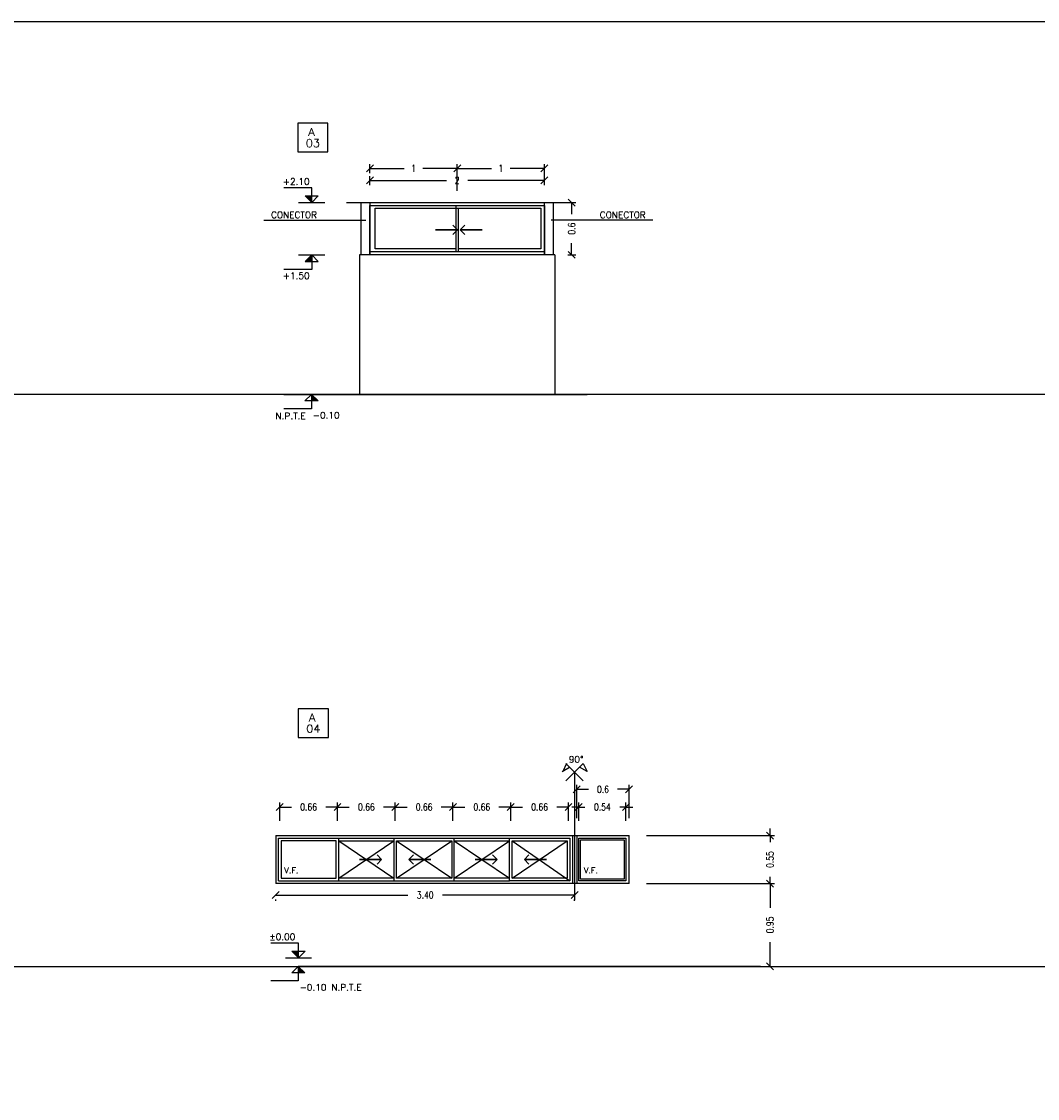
# Model space of a CAD drawing. Header units: millimetres. Extents: x -16.9 to 28.8, y -107.7 to -14.2.
# Tile 16 of 16: x 5.5 to 17.2, y -26.5 to -14.2. Entities that reach past the tile are written whole.
import ezdxf
from ezdxf.enums import TextEntityAlignment as Align

# ---------------------------------------------------------------- set-up
doc = ezdxf.new("R2010")
doc.units = ezdxf.units.MM
doc.header["$LTSCALE"] = 0.2
for name, color, linetype in [('A ALUMINIO', 5, 'Continuous'), ('A MURO', 1, 'Continuous'), ('A Muro visto', 2, 'Continuous'), ('A PROYECCION', 8, 'Continuous'), ('Acot-p', 2, 'Continuous'), ('NIVELES', 2, 'Continuous'), ('TEXTOS', 2, 'Continuous'), ('TXT COTA', 3, 'Continuous'), ('TXT PLANILLAS', 3, 'Continuous'), ('TXT TERMINACIONES', 3, 'Continuous')]:
    doc.layers.add(name, color=color, linetype=linetype)
doc.layers.add('XL', color=7, linetype='Continuous', plot=False)
doc.styles.add('ESC20', font='romans.shx', dxfattribs={"height": 0.03})
doc.styles.add('ROMANS', font='romans.shx')
doc.styles.add('SaAS simplex', font='simplex.shx', dxfattribs={"width": 0.8})
doc.styles.get("Standard").update_dxf_attribs({"font": 'ARIALN.TTF'})
doc.styles.add('STYLE2', font='romans.shx')
doc.dimstyles.new('COTAS 75', dxfattribs={"dimscale": 0.01, "dimtxt": 8, "dimasz": 8, "dimexe": 5, "dimexo": 20, "dimgap": 10, "dimtad": 0, "dimzin": 9, "dimdsep": 46, "dimtxsty": 'SaAS simplex', "dimblk": 'OBLIQUE', "dimcen": 0, "dimclrd": 8, "dimclre": 8, "dimclrt": 256, "dimadec": 1, "dimazin": 0, "dimtfac": 1, "dimtmove": 2, "dimatfit": 3, "dimldrblk": 'OBLIQUE', "dimfxl": 10, "dimlwd": -1, "dimlwe": -1, "dimarcsym": 0})

# ---------------------------------------------------------------- blocks, each defined once
blk = doc.blocks.new('_Oblique')
at = {"layer": 'TXT COTA', "color": 0, "lineweight": -2}
blk.add_line((-0.5, -0.5), (0.5, 0.5), dxfattribs=at)
blk = doc.blocks.new('*D177')
at = {"layer": 'Defpoints', "color": 0, "ltscale": 0.3, "transparency": 16777216}
for p in [(11.502, -15.996), (9.502, -16.25), (11.502, -16.25)]:
    blk.add_point(p, dxfattribs=at)
at = {"layer": 'TXT TERMINACIONES', "color": 8, "ltscale": 0.3, "transparency": 16777216}
for p, q in [((9.502, -16.05), (9.502, -15.946)), ((9.502, -15.996), (10.381, -15.996)), ((11.502, -15.996), (10.623, -15.996)), ((11.502, -16.05), (11.502, -15.946))]:
    blk.add_line(p, q, dxfattribs=at)
at = {"layer": 'TXT TERMINACIONES', "color": 8, "ltscale": 0.3, "transparency": 16777216, "xscale": 0.08, "yscale": 0.08, "zscale": 0.08, "rotation": 180}
blk.add_blockref('_Oblique', (9.502, -15.996), dxfattribs=at)
at = {"layer": 'TXT TERMINACIONES', "color": 8, "ltscale": 0.3, "transparency": 16777216, "xscale": 0.08, "yscale": 0.08, "zscale": 0.08}
blk.add_blockref('_Oblique', (11.502, -15.996), dxfattribs=at)
at = {"layer": 'TXT TERMINACIONES', "ltscale": 0.3, "transparency": 16777216, "insert": (10.502, -15.996), "char_height": 0.08, "attachment_point": 5, "style": 'SaAS simplex'}
blk.add_mtext('2', dxfattribs=at)
blk = doc.blocks.new('*D178')
at = {"layer": 'Defpoints', "color": 0, "ltscale": 0.3, "transparency": 16777216}
for p in [(10.502, -15.859), (9.502, -16.114), (10.502, -16.316)]:
    blk.add_point(p, dxfattribs=at)
at = {"layer": 'TXT TERMINACIONES', "color": 8, "ltscale": 0.3, "transparency": 16777216}
for p, q in [((9.502, -15.914), (9.502, -15.809)), ((10.502, -16.116), (10.502, -15.809)), ((9.502, -15.859), (9.895, -15.859)), ((10.502, -15.859), (10.11, -15.859))]:
    blk.add_line(p, q, dxfattribs=at)
at = {"layer": 'TXT TERMINACIONES', "color": 8, "ltscale": 0.3, "transparency": 16777216, "xscale": 0.08, "yscale": 0.08, "zscale": 0.08, "rotation": 180}
blk.add_blockref('_Oblique', (9.502, -15.859), dxfattribs=at)
at = {"layer": 'TXT TERMINACIONES', "color": 8, "ltscale": 0.3, "transparency": 16777216, "xscale": 0.08, "yscale": 0.08, "zscale": 0.08}
blk.add_blockref('_Oblique', (10.502, -15.859), dxfattribs=at)
at = {"layer": 'TXT TERMINACIONES', "ltscale": 0.3, "transparency": 16777216, "insert": (10.002, -15.859), "char_height": 0.08, "attachment_point": 5, "style": 'SaAS simplex'}
blk.add_mtext('1', dxfattribs=at)
blk = doc.blocks.new('*D179')
at = {"layer": 'Defpoints', "color": 0, "ltscale": 0.3, "transparency": 16777216}
for p in [(11.502, -15.859), (10.502, -16.286), (11.502, -16.25)]:
    blk.add_point(p, dxfattribs=at)
at = {"layer": 'TXT TERMINACIONES', "color": 8, "ltscale": 0.3, "transparency": 16777216}
for p, q in [((10.502, -16.086), (10.502, -15.809)), ((11.502, -16.05), (11.502, -15.809)), ((10.502, -15.859), (10.895, -15.859)), ((11.502, -15.859), (11.11, -15.859))]:
    blk.add_line(p, q, dxfattribs=at)
at = {"layer": 'TXT TERMINACIONES', "color": 8, "ltscale": 0.3, "transparency": 16777216, "xscale": 0.08, "yscale": 0.08, "zscale": 0.08, "rotation": 180}
blk.add_blockref('_Oblique', (10.502, -15.859), dxfattribs=at)
at = {"layer": 'TXT TERMINACIONES', "color": 8, "ltscale": 0.3, "transparency": 16777216, "xscale": 0.08, "yscale": 0.08, "zscale": 0.08}
blk.add_blockref('_Oblique', (11.502, -15.859), dxfattribs=at)
at = {"layer": 'TXT TERMINACIONES', "ltscale": 0.3, "transparency": 16777216, "insert": (11.002, -15.859), "char_height": 0.08, "attachment_point": 5, "style": 'SaAS simplex'}
blk.add_mtext('1', dxfattribs=at)
blk = doc.blocks.new('*U10')
at = {"color": 0, "linetype": 'ByBlock'}
blk.add_lwpolyline([(-0.287, -0.195), (0.287, -0.195), (0.287, 0.354), (-0.287, 0.354)], close=True, dxfattribs=at)
at = {"color": 0, "linetype": 'ByBlock', "style": 'ROMANS', "width": 1.1}
blk.add_text('A', height=0.15, dxfattribs=at).set_placement((-0.088, 0.112))
at = {"color": 0, "linetype": 'ByBlock', "style": 'ROMANS', "width": 1.05}
blk.add_attdef('NRO', text='', height=0.15, dxfattribs=at).set_placement((0, -0.027), align=Align.MIDDLE)
blk = doc.blocks.new('*U4')
at = {"linetype": 'Continuous'}
blk.add_hatch(color=256, dxfattribs=at).paths.add_polyline_path([(-0.075, 2.825), (0, 2.9), (0, 2.825)])
for p, q in [((0, 2.9), (-0.075, 2.825)), ((0, 2.9), (0, 2.733)), ((0, 2.9), (0.075, 2.825)), ((-0.075, 2.825), (0.075, 2.825)), ((0, 2.733), (0.317, 2.733))]:
    blk.add_line(p, q, dxfattribs=at)
at = {"linetype": 'Continuous', "style": 'ROMANS'}
blk.add_attdef('NIVEL', (-0.014, 2.622), '', height=0.075, dxfattribs=at)
blk = doc.blocks.new('*U7')
at = {"linetype": 'Continuous'}
blk.add_hatch(color=256, dxfattribs=at).paths.add_polyline_path([(-0.151, 7.751), (0, 7.6), (0, 7.751)])
for p, q in [((0, 7.933), (-0.635, 7.933)), ((0, 7.6), (0, 7.933)), ((0, 7.6), (-0.151, 7.751)), ((-0.151, 7.751), (0.151, 7.751)), ((0, 7.6), (0.151, 7.751))]:
    blk.add_line(p, q, dxfattribs=at)
blk.add_line((-0.3, 7.6), (0.3, 7.6))
at = {"linetype": 'Continuous', "style": 'STYLE2'}
blk.add_attdef('NIVEL', (-0.664, 8.005), '', height=0.15, dxfattribs=at)
blk = doc.blocks.new('*D180')
at = {"layer": 'Defpoints', "color": 0, "ltscale": 0.3, "transparency": 16777216}
for p in [(11.572, -16.25), (11.814, -16.25), (11.572, -16.85)]:
    blk.add_point(p, dxfattribs=at)
at = {"layer": 'TXT TERMINACIONES', "color": 8, "ltscale": 0.3, "transparency": 16777216}
for p, q in [((11.772, -16.25), (11.864, -16.25)), ((11.814, -16.25), (11.814, -16.385)), ((11.814, -16.85), (11.814, -16.716)), ((11.772, -16.85), (11.864, -16.85))]:
    blk.add_line(p, q, dxfattribs=at)
at = {"layer": 'TXT TERMINACIONES', "color": 8, "ltscale": 0.3, "transparency": 16777216, "xscale": 0.08, "yscale": 0.08, "zscale": 0.08}
for p, rotation in [((11.814, -16.25), 90), ((11.814, -16.85), 270)]:
    blk.add_blockref('_Oblique', p, dxfattribs=dict(at, rotation=rotation))
at = {"layer": 'TXT TERMINACIONES', "ltscale": 0.3, "transparency": 16777216, "insert": (11.814, -16.55), "char_height": 0.08, "attachment_point": 5, "rotation": 90, "style": 'SaAS simplex'}
blk.add_mtext('0.6', dxfattribs=at)
blk = doc.blocks.new('*U176')
at = {"linetype": 'Continuous'}
blk.add_hatch(color=256, dxfattribs=at).paths.add_polyline_path([(-0.151, 7.449), (0, 7.6), (0, 7.449)])
blk.add_line((-0.3, 7.6), (0.3, 7.6))
for p, q in [((0, 7.6), (-0.151, 7.449)), ((-0.151, 7.449), (0.151, 7.449)), ((0, 7.6), (0, 7.267)), ((0, 7.6), (0.151, 7.449)), ((0, 7.267), (-0.635, 7.267))]:
    blk.add_line(p, q, dxfattribs=at)
at = {"linetype": 'Continuous', "style": 'STYLE2'}
blk.add_attdef('NIVEL', (-0.664, 7.045), '', height=0.15, dxfattribs=at)
blk = doc.blocks.new('*D182')
at = {"layer": 'Defpoints', "color": 0, "ltscale": 0.3, "transparency": 16777216}
for p in [(13.485, -24.061), (14.088, -24.061), (12.779, -25.011)]:
    blk.add_point(p, dxfattribs=at)
at = {"layer": 'TXT TERMINACIONES', "color": 8, "ltscale": 0.3, "transparency": 16777216}
for p, q in [((13.685, -24.061), (14.138, -24.061)), ((14.088, -24.061), (14.088, -24.338)), ((14.088, -25.011), (14.088, -24.733)), ((12.979, -25.011), (14.138, -25.011))]:
    blk.add_line(p, q, dxfattribs=at)
at = {"layer": 'TXT TERMINACIONES', "color": 8, "ltscale": 0.3, "transparency": 16777216, "xscale": 0.08, "yscale": 0.08, "zscale": 0.08}
for p, rotation in [((14.088, -24.061), 90), ((14.088, -25.011), 270)]:
    blk.add_blockref('_Oblique', p, dxfattribs=dict(at, rotation=rotation))
at = {"layer": 'TXT TERMINACIONES', "ltscale": 0.3, "transparency": 16777216, "insert": (14.088, -24.536), "char_height": 0.08, "attachment_point": 5, "rotation": 90, "style": 'SaAS simplex'}
blk.add_mtext('0.95', dxfattribs=at)
blk = doc.blocks.new('*D183')
at = {"layer": 'Defpoints', "color": 0, "ltscale": 0.3, "transparency": 16777216}
for p in [(12.473, -23.511), (14.088, -23.511), (12.473, -24.061)]:
    blk.add_point(p, dxfattribs=at)
at = {"layer": 'TXT TERMINACIONES', "color": 8, "ltscale": 0.3, "transparency": 16777216}
for p, q in [((14.088, -23.511), (14.088, -23.431)), ((12.673, -23.511), (14.138, -23.511)), ((14.088, -23.511), (14.088, -23.588)), ((12.673, -24.061), (14.138, -24.061)), ((14.088, -24.061), (14.088, -23.983)), ((14.088, -24.061), (14.088, -24.141))]:
    blk.add_line(p, q, dxfattribs=at)
at = {"layer": 'TXT TERMINACIONES', "color": 8, "ltscale": 0.3, "transparency": 16777216, "xscale": 0.08, "yscale": 0.08, "zscale": 0.08}
for p, rotation in [((14.088, -23.511), 270), ((14.088, -24.061), 90)]:
    blk.add_blockref('_Oblique', p, dxfattribs=dict(at, rotation=rotation))
at = {"layer": 'TXT TERMINACIONES', "ltscale": 0.3, "transparency": 16777216, "insert": (14.088, -23.786), "char_height": 0.08, "attachment_point": 5, "rotation": 90, "style": 'SaAS simplex'}
blk.add_mtext('0.55', dxfattribs=at)
blk = doc.blocks.new('*D184')
at = {"layer": 'Defpoints', "color": 0, "ltscale": 0.3, "transparency": 16777216}
for p in [(9.792, -23.183), (9.13, -23.541), (9.792, -23.541)]:
    blk.add_point(p, dxfattribs=at)
at = {"layer": 'TXT TERMINACIONES', "color": 8, "ltscale": 0.3, "transparency": 16777216}
for p, q in [((9.13, -23.341), (9.13, -23.133)), ((9.13, -23.183), (9.265, -23.183)), ((9.792, -23.183), (9.657, -23.183)), ((9.792, -23.341), (9.792, -23.133))]:
    blk.add_line(p, q, dxfattribs=at)
at = {"layer": 'TXT TERMINACIONES', "color": 8, "ltscale": 0.3, "transparency": 16777216, "xscale": 0.08, "yscale": 0.08, "zscale": 0.08, "rotation": 180}
blk.add_blockref('_Oblique', (9.13, -23.183), dxfattribs=at)
at = {"layer": 'TXT TERMINACIONES', "color": 8, "ltscale": 0.3, "transparency": 16777216, "xscale": 0.08, "yscale": 0.08, "zscale": 0.08}
blk.add_blockref('_Oblique', (9.792, -23.183), dxfattribs=at)
at = {"layer": 'TXT TERMINACIONES', "ltscale": 0.3, "transparency": 16777216, "insert": (9.461, -23.183), "char_height": 0.08, "attachment_point": 5, "style": 'SaAS simplex'}
blk.add_mtext('0.66', dxfattribs=at)
blk = doc.blocks.new('*D185')
at = {"layer": 'Defpoints', "color": 0, "ltscale": 0.3, "transparency": 16777216}
for p in [(12.473, -22.979), (11.873, -23.511), (12.473, -23.511)]:
    blk.add_point(p, dxfattribs=at)
at = {"layer": 'TXT TERMINACIONES', "color": 8, "ltscale": 0.3, "transparency": 16777216}
for p, q in [((11.873, -23.311), (11.873, -22.929)), ((12.473, -23.311), (12.473, -22.929)), ((11.873, -22.979), (12.007, -22.979)), ((12.473, -22.979), (12.338, -22.979))]:
    blk.add_line(p, q, dxfattribs=at)
at = {"layer": 'TXT TERMINACIONES', "color": 8, "ltscale": 0.3, "transparency": 16777216, "xscale": 0.08, "yscale": 0.08, "zscale": 0.08, "rotation": 180}
blk.add_blockref('_Oblique', (11.873, -22.979), dxfattribs=at)
at = {"layer": 'TXT TERMINACIONES', "color": 8, "ltscale": 0.3, "transparency": 16777216, "xscale": 0.08, "yscale": 0.08, "zscale": 0.08}
blk.add_blockref('_Oblique', (12.473, -22.979), dxfattribs=at)
at = {"layer": 'TXT TERMINACIONES', "ltscale": 0.3, "transparency": 16777216, "insert": (12.173, -22.979), "char_height": 0.08, "attachment_point": 5, "style": 'SaAS simplex'}
blk.add_mtext('0.6', dxfattribs=at)
blk = doc.blocks.new('*D186')
at = {"layer": 'Defpoints', "color": 0, "ltscale": 0.3, "transparency": 16777216}
for p in [(12.436, -23.183), (11.896, -23.541), (12.436, -23.541)]:
    blk.add_point(p, dxfattribs=at)
at = {"layer": 'TXT TERMINACIONES', "color": 8, "ltscale": 0.3, "transparency": 16777216}
for p, q in [((11.896, -23.183), (11.816, -23.183)), ((11.896, -23.341), (11.896, -23.133)), ((11.896, -23.183), (11.967, -23.183)), ((12.436, -23.183), (12.365, -23.183)), ((12.436, -23.341), (12.436, -23.133)), ((12.436, -23.183), (12.516, -23.183))]:
    blk.add_line(p, q, dxfattribs=at)
at = {"layer": 'TXT TERMINACIONES', "color": 8, "ltscale": 0.3, "transparency": 16777216, "xscale": 0.08, "yscale": 0.08, "zscale": 0.08}
blk.add_blockref('_Oblique', (11.896, -23.183), dxfattribs=at)
at = {"layer": 'TXT TERMINACIONES', "color": 8, "ltscale": 0.3, "transparency": 16777216, "xscale": 0.08, "yscale": 0.08, "zscale": 0.08, "rotation": 180}
blk.add_blockref('_Oblique', (12.436, -23.183), dxfattribs=at)
at = {"layer": 'TXT TERMINACIONES', "ltscale": 0.3, "transparency": 16777216, "insert": (12.166, -23.183), "char_height": 0.08, "attachment_point": 5, "style": 'SaAS simplex'}
blk.add_mtext('0.54', dxfattribs=at)
blk = doc.blocks.new('*U181')
at = {"linetype": 'Continuous'}
blk.add_hatch(color=256, dxfattribs=at).paths.add_polyline_path([(-0.075, 2.825), (0, 2.9), (0, 2.825)])
for p, q in [((0, 2.9), (-0.075, 2.825)), ((0, 2.9), (0, 2.733)), ((0, 2.9), (0.075, 2.825)), ((-0.075, 2.825), (0.075, 2.825)), ((0, 2.733), (0.317, 2.733))]:
    blk.add_line(p, q, dxfattribs=at)
at = {"linetype": 'Continuous', "style": 'ROMANS'}
blk.add_attdef('NIVEL', (-0.014, 2.622), '', height=0.075, dxfattribs=at)
blk = doc.blocks.new('*D187')
at = {"layer": 'Defpoints', "color": 0, "ltscale": 0.3, "transparency": 16777216}
for p in [(8.468, -23.183), (8.468, -23.541), (9.13, -23.541)]:
    blk.add_point(p, dxfattribs=at)
at = {"layer": 'TXT TERMINACIONES', "color": 8, "ltscale": 0.3, "transparency": 16777216}
for p, q in [((8.468, -23.341), (8.468, -23.133)), ((8.468, -23.183), (8.603, -23.183)), ((9.13, -23.183), (8.995, -23.183)), ((9.13, -23.341), (9.13, -23.133))]:
    blk.add_line(p, q, dxfattribs=at)
at = {"layer": 'TXT TERMINACIONES', "color": 8, "ltscale": 0.3, "transparency": 16777216, "xscale": 0.08, "yscale": 0.08, "zscale": 0.08, "rotation": 180}
blk.add_blockref('_Oblique', (8.468, -23.183), dxfattribs=at)
at = {"layer": 'TXT TERMINACIONES', "color": 8, "ltscale": 0.3, "transparency": 16777216, "xscale": 0.08, "yscale": 0.08, "zscale": 0.08}
blk.add_blockref('_Oblique', (9.13, -23.183), dxfattribs=at)
at = {"layer": 'TXT TERMINACIONES', "ltscale": 0.3, "transparency": 16777216, "insert": (8.799, -23.183), "char_height": 0.08, "attachment_point": 5, "style": 'SaAS simplex'}
blk.add_mtext('0.66', dxfattribs=at)
blk = doc.blocks.new('*D188')
at = {"layer": 'Defpoints', "color": 0, "ltscale": 0.3, "transparency": 16777216}
for p in [(10.454, -23.183), (9.792, -23.541), (10.454, -23.541)]:
    blk.add_point(p, dxfattribs=at)
at = {"layer": 'TXT TERMINACIONES', "color": 8, "ltscale": 0.3, "transparency": 16777216}
for p, q in [((9.792, -23.341), (9.792, -23.133)), ((9.792, -23.183), (9.927, -23.183)), ((10.454, -23.183), (10.319, -23.183)), ((10.454, -23.341), (10.454, -23.133))]:
    blk.add_line(p, q, dxfattribs=at)
at = {"layer": 'TXT TERMINACIONES', "color": 8, "ltscale": 0.3, "transparency": 16777216, "xscale": 0.08, "yscale": 0.08, "zscale": 0.08, "rotation": 180}
blk.add_blockref('_Oblique', (9.792, -23.183), dxfattribs=at)
at = {"layer": 'TXT TERMINACIONES', "color": 8, "ltscale": 0.3, "transparency": 16777216, "xscale": 0.08, "yscale": 0.08, "zscale": 0.08}
blk.add_blockref('_Oblique', (10.454, -23.183), dxfattribs=at)
at = {"layer": 'TXT TERMINACIONES', "ltscale": 0.3, "transparency": 16777216, "insert": (10.123, -23.183), "char_height": 0.08, "attachment_point": 5, "style": 'SaAS simplex'}
blk.add_mtext('0.66', dxfattribs=at)
blk = doc.blocks.new('*D189')
at = {"layer": 'Defpoints', "color": 0, "ltscale": 0.3, "transparency": 16777216}
for p in [(11.116, -23.183), (10.454, -23.541), (11.116, -23.541)]:
    blk.add_point(p, dxfattribs=at)
at = {"layer": 'TXT TERMINACIONES', "color": 8, "ltscale": 0.3, "transparency": 16777216}
for p, q in [((10.454, -23.341), (10.454, -23.133)), ((10.454, -23.183), (10.589, -23.183)), ((11.116, -23.183), (10.981, -23.183)), ((11.116, -23.341), (11.116, -23.133))]:
    blk.add_line(p, q, dxfattribs=at)
at = {"layer": 'TXT TERMINACIONES', "color": 8, "ltscale": 0.3, "transparency": 16777216, "xscale": 0.08, "yscale": 0.08, "zscale": 0.08, "rotation": 180}
blk.add_blockref('_Oblique', (10.454, -23.183), dxfattribs=at)
at = {"layer": 'TXT TERMINACIONES', "color": 8, "ltscale": 0.3, "transparency": 16777216, "xscale": 0.08, "yscale": 0.08, "zscale": 0.08}
blk.add_blockref('_Oblique', (11.116, -23.183), dxfattribs=at)
at = {"layer": 'TXT TERMINACIONES', "ltscale": 0.3, "transparency": 16777216, "insert": (10.785, -23.183), "char_height": 0.08, "attachment_point": 5, "style": 'SaAS simplex'}
blk.add_mtext('0.66', dxfattribs=at)
blk = doc.blocks.new('*D190')
at = {"layer": 'Defpoints', "color": 0, "ltscale": 0.3, "transparency": 16777216}
for p in [(11.778, -23.183), (11.116, -23.541), (11.778, -23.541)]:
    blk.add_point(p, dxfattribs=at)
at = {"layer": 'TXT TERMINACIONES', "color": 8, "ltscale": 0.3, "transparency": 16777216}
for p, q in [((11.116, -23.341), (11.116, -23.133)), ((11.116, -23.183), (11.251, -23.183)), ((11.778, -23.183), (11.643, -23.183)), ((11.778, -23.341), (11.778, -23.133))]:
    blk.add_line(p, q, dxfattribs=at)
at = {"layer": 'TXT TERMINACIONES', "color": 8, "ltscale": 0.3, "transparency": 16777216, "xscale": 0.08, "yscale": 0.08, "zscale": 0.08, "rotation": 180}
blk.add_blockref('_Oblique', (11.116, -23.183), dxfattribs=at)
at = {"layer": 'TXT TERMINACIONES', "color": 8, "ltscale": 0.3, "transparency": 16777216, "xscale": 0.08, "yscale": 0.08, "zscale": 0.08}
blk.add_blockref('_Oblique', (11.778, -23.183), dxfattribs=at)
at = {"layer": 'TXT TERMINACIONES', "ltscale": 0.3, "transparency": 16777216, "insert": (11.447, -23.183), "char_height": 0.08, "attachment_point": 5, "style": 'SaAS simplex'}
blk.add_mtext('0.66', dxfattribs=at)
blk = doc.blocks.new('*D191')
at = {"layer": 'Defpoints', "color": 0, "ltscale": 0.3, "transparency": 16777216}
for p in [(8.423, -24.061), (11.848, -24.061), (11.848, -24.193)]:
    blk.add_point(p, dxfattribs=at)
at = {"layer": 'TXT TERMINACIONES', "color": 8, "ltscale": 0.3, "transparency": 16777216}
for p, q in [((8.423, -24.193), (9.938, -24.193)), ((11.848, -24.193), (10.333, -24.193)), ((8.423, -24.261), (8.423, -24.243)), ((11.848, -24.261), (11.848, -24.243))]:
    blk.add_line(p, q, dxfattribs=at)
at = {"layer": 'TXT TERMINACIONES', "color": 8, "ltscale": 0.3, "transparency": 16777216, "xscale": 0.08, "yscale": 0.08, "zscale": 0.08, "rotation": 180}
blk.add_blockref('_Oblique', (8.423, -24.193), dxfattribs=at)
at = {"layer": 'TXT TERMINACIONES', "color": 8, "ltscale": 0.3, "transparency": 16777216, "xscale": 0.08, "yscale": 0.08, "zscale": 0.08}
blk.add_blockref('_Oblique', (11.848, -24.193), dxfattribs=at)
at = {"layer": 'TXT TERMINACIONES', "ltscale": 0.3, "transparency": 16777216, "insert": (10.135, -24.193), "char_height": 0.08, "attachment_point": 5, "style": 'SaAS simplex'}
blk.add_mtext('3.40', dxfattribs=at)

msp = doc.modelspace()

# ---------------------------------------------------------------- linework, layer by layer
for p, q in [((11.705, -22.777), (11.791, -22.726)), ((11.757, -22.683), (11.715, -22.777)), ((11.747, -22.884), (11.948, -22.683)), ((11.948, -22.884), (11.747, -22.683)), ((11.991, -22.777), (11.905, -22.726)), ((11.948, -22.683), (11.991, -22.777))]:
    msp.add_line(p, q)
at = {"layer": 'A ALUMINIO'}
for p, q in [((9.502, -16.25, 10), (11.542, -16.25, 10)), ((10.487, -16.286, 10), (10.487, -16.81, 10)), ((9.502, -16.81, 10), (11.502, -16.81, 10)), ((8.423, -23.511), (12.473, -23.511)), ((8.423, -23.511), (8.423, -24.061)), ((8.453, -24.031), (8.453, -23.541)), ((8.453, -23.541), (9.777, -23.541)), ((9.145, -24.031), (9.145, -23.541)), ((9.777, -23.541), (11.101, -23.541)), ((9.777, -23.541), (9.777, -24.031)), ((9.777, -23.541), (9.777, -24.031)), ((10.439, -23.571), (10.439, -24.001)), ((10.469, -24.031), (10.469, -23.541)), ((11.823, -23.511), (11.823, -24.061)), ((11.873, -23.511), (11.873, -24.061)), ((12.473, -24.061), (12.473, -23.511)), ((12.473, -24.061), (8.423, -24.061)), ((8.453, -24.031), (9.777, -24.031)), ((9.777, -24.031), (11.1, -24.031))]:
    msp.add_line(p, q, dxfattribs=at)
at = {"layer": 'A ALUMINIO', "elevation": 10}
for points in [[(9.402, -16.25), (9.502, -16.25), (9.502, -16.85), (9.402, -16.85)], [(9.502, -16.286), (11.502, -16.286), (11.502, -16.85), (9.502, -16.85)], [(11.502, -16.25), (11.602, -16.25), (11.602, -16.85), (11.502, -16.85)]]:
    msp.add_lwpolyline(points, close=True, dxfattribs=at)
for points in [[(10.487, -16.78), (9.562, -16.78), (9.562, -16.316), (10.487, -16.316)], [(10.518, -16.81), (10.518, -16.316), (11.462, -16.316), (11.462, -16.78), (10.518, -16.78)]]:
    msp.add_lwpolyline(points, dxfattribs=at)
at = {"layer": 'A ALUMINIO'}
for points in [[(8.483, -24.001), (9.115, -24.001), (9.115, -23.571), (8.483, -23.571)], [(9.807, -23.571), (10.439, -23.571), (10.439, -24.001), (9.807, -24.001)], [(11.101, -23.541), (11.793, -23.541), (11.793, -24.031), (11.101, -24.031)], [(11.131, -23.571), (11.763, -23.571), (11.763, -24.001), (11.131, -24.001)], [(11.896, -23.541), (12.436, -23.541), (12.436, -24.031), (11.896, -24.031)], [(11.916, -23.561), (12.416, -23.561), (12.416, -24.011), (11.916, -24.011)]]:
    msp.add_lwpolyline(points, close=True, dxfattribs=at)
for points in [[(9.145, -23.571), (9.777, -23.571)], [(10.469, -23.571), (11.101, -23.571)], [(9.777, -24.001), (9.145, -24.001)], [(11.101, -24.001), (10.469, -24.001)]]:
    msp.add_lwpolyline(points, dxfattribs=at)
at = {"layer": 'A MURO'}
for p, q in [((-16.869, -25.011), (28.799, -25.011)), ((13.979, -25.011), (8.681, -25.011))]:
    msp.add_line(p, q, dxfattribs=at)
at = {"layer": 'A Muro visto', "color": 1}
for p, q in [((9.232, -16.25, 10), (11.772, -16.25, 10)), ((11.622, -16.85, 10), (9.382, -16.85, 10)), ((9.382, -16.85, 10), (9.382, -18.45, 10)), ((11.622, -16.85, 10), (11.622, -18.45, 10)), ((28.799, -18.45, 10), (-16.869, -18.45, 10)), ((8.515, -18.45, 10), (11.993, -18.45, 10))]:
    msp.add_line(p, q, dxfattribs=at)
at = {"layer": 'A Muro visto', "color": 5}
msp.add_lwpolyline([(-16.869, -14.174), (28.799, -14.174), (28.799, -107.67), (-16.869, -107.67)], close=True, dxfattribs=at)
at = {"layer": 'A PROYECCION'}
for p, q in [((9.145, -23.571), (9.777, -24.001)), ((9.145, -24.001), (9.777, -23.571)), ((9.807, -23.571), (10.439, -24.001)), ((9.807, -24.001), (10.439, -23.571)), ((10.469, -23.571), (11.101, -24.001)), ((10.469, -24.001), (11.101, -23.571)), ((11.131, -24.001), (11.763, -23.571)), ((11.131, -23.571), (11.793, -24.031))]:
    msp.add_line(p, q, dxfattribs=at)
at = {"layer": 'A PROYECCION', "elevation": 10}
for points in [[(10.454, -16.511), (10.507, -16.564), (10.254, -16.564), (10.507, -16.564), (10.454, -16.617)], [(10.59, -16.511), (10.537, -16.564), (10.789, -16.564), (10.537, -16.564), (10.59, -16.617)]]:
    msp.add_lwpolyline(points, dxfattribs=at)
at = {"layer": 'A PROYECCION'}
for points in [[(9.583, -23.733), (9.636, -23.786), (9.383, -23.786), (9.636, -23.786), (9.583, -23.839)], [(10.001, -23.733), (9.948, -23.786), (10.201, -23.786), (9.948, -23.786), (10.001, -23.839)], [(10.907, -23.733), (10.96, -23.786), (10.707, -23.786), (10.96, -23.786), (10.907, -23.839)], [(11.325, -23.733), (11.272, -23.786), (11.525, -23.786), (11.272, -23.786), (11.325, -23.839)]]:
    msp.add_lwpolyline(points, dxfattribs=at)
at = {"layer": 'TXT COTA'}
msp.add_line((10.487, -16.316, 10), (10.518, -16.316, 10), dxfattribs=at)
at = {"layer": 'TXT COTA', "color": 1, "ltscale": 0.025}
for p, q in [((8.286, -16.452, 10), (9.453, -16.452, 10)), ((12.745, -16.452, 10), (11.578, -16.452, 10))]:
    msp.add_line(p, q, dxfattribs=at)
at = {"layer": 'XL'}
msp.add_line((11.848, -22.783), (11.848, -24.251), dxfattribs=at)

# ---------------------------------------------------------------- block references
at = {"layer": 'Acot-p', "ltscale": 0.025}
ref = msp.add_blockref('*U4', (8.832, -21.35, 10), dxfattribs=dict(at, xscale=-1))
ref.add_attrib('NIVEL', '-0.10', (8.846, -18.728, 10), dxfattribs={"layer": '0', "linetype": 'Continuous', "height": 0.075, "style": 'ROMANS'})
ref = msp.add_blockref('*U181', (8.681, -27.911), dxfattribs=dict(at, xscale=-1))
ref.add_attrib('NIVEL', '-0.10', (8.695, -25.289), dxfattribs={"layer": '0', "linetype": 'Continuous', "height": 0.075, "style": 'ROMANS'})
at = {"layer": 'NIVELES', "ltscale": 0.025, "xscale": 0.5, "yscale": 0.5, "zscale": 0.5}
for name, p, values in [('*U7', (8.834, -20.05, 10), {'NIVEL': '+2.10'}), ('*U176', (8.834, -20.65, 10), {'NIVEL': '+1.50'}), ('*U7', (8.683, -28.711), {'NIVEL': '%%P0.00'})]:
    msp.add_blockref(name, p, dxfattribs=at).add_auto_attribs(values)
at = {"layer": 'TXT PLANILLAS', "xscale": 0.6, "yscale": 0.6, "zscale": 0.6}
for p, values in [((8.848, -15.553, 10), {'NRO': '03'}), ((8.853, -22.268), {'NRO': '04'})]:
    msp.add_blockref('*U10', p, dxfattribs=at).add_auto_attribs(values)

# ---------------------------------------------------------------- texts
at = {"layer": 'TEXTOS', "ltscale": 0.025, "char_height": 0.075, "width": 0.25975, "attachment_point": 1, "style": 'ROMANS'}
for s, insert in [('N.P.T.E', (8.419, -18.661, 10)), ('90°', (11.782, -22.599, 10)), ('N.P.T.E', (9.059, -25.214))]:
    msp.add_mtext(s, dxfattribs=dict(at, insert=insert))
at = {"layer": 'TXT COTA', "ltscale": 0.025, "char_height": 0.0748, "width": 1.56747, "style": 'ESC20'}
for insert, attachment_point in [((8.894, -16.355, 10), 3), ((12.137, -16.355, 10), 1)]:
    msp.add_mtext('CONECTOR', dxfattribs=dict(at, insert=insert, attachment_point=attachment_point))
at = {"layer": 'TXT TERMINACIONES', "color": 252, "char_height": 0.06784, "attachment_point": 1}
for insert in [(8.52, -23.875), (11.953, -23.875)]:
    msp.add_mtext('{\\Fromans|c0;V.F.}', dxfattribs=dict(at, insert=insert))

# ---------------------------------------------------------------- dimensions: what is measured, and where the dimension line sits
at = {"layer": 'TXT TERMINACIONES', "ltscale": 0.3}
for base, p1, p2, picture, middle in [((10.502, -15.859, 10), (9.502, -16.114, 10), (10.502, -16.316, 10), '*D178', (10.002, -15.859, 10)), ((11.502, -15.859, 10), (10.502, -16.286, 10), (11.502, -16.25, 10), '*D179', (11.002, -15.859, 10)), ((11.502, -15.996, 10), (9.502, -16.25, 10), (11.502, -16.25, 10), '*D177', (10.502, -15.996, 10)), ((12.473, -22.979), (11.873, -23.511), (12.473, -23.511), '*D185', (12.173, -22.979)), ((8.468, -23.183), (9.13, -23.541), (8.468, -23.541), '*D187', (8.799, -23.183)), ((9.792, -23.183), (9.13, -23.541), (9.792, -23.541), '*D184', (9.461, -23.183)), ((10.454, -23.183), (9.792, -23.541), (10.454, -23.541), '*D188', (10.123, -23.183)), ((11.116, -23.183), (10.454, -23.541), (11.116, -23.541), '*D189', (10.785, -23.183)), ((11.778, -23.183), (11.116, -23.541), (11.778, -23.541), '*D190', (11.447, -23.183)), ((12.436, -23.183), (11.896, -23.541), (12.436, -23.541), '*D186', (12.166, -23.183))]:
    dim = msp.add_linear_dim(base=base, p1=p1, p2=p2, dimstyle='COTAS 75', dxfattribs=at)
    dim.commit()
    dim.dimension.update_dxf_attribs({"geometry": picture, "text_midpoint": middle})
for base, p1, p2, picture, middle in [((11.814, -16.25, 10), (11.572, -16.85, 10), (11.572, -16.25, 10), '*D180', (11.814, -16.55, 10)), ((14.088, -23.511), (12.473, -24.061), (12.473, -23.511), '*D183', (14.088, -23.786)), ((14.088, -24.061), (12.779, -25.011), (13.485, -24.061), '*D182', (14.088, -24.536))]:
    dim = msp.add_linear_dim(base=base, p1=p1, p2=p2, angle=90, dimstyle='COTAS 75', dxfattribs=at)
    dim.commit()
    dim.dimension.update_dxf_attribs({"geometry": picture, "text_midpoint": middle})
dim = msp.add_linear_dim(base=(11.848, -24.193), p1=(8.423, -24.061), p2=(11.848, -24.061), text='3.40', dimstyle='COTAS 75', dxfattribs=at)
dim.commit()
dim.dimension.update_dxf_attribs({"geometry": '*D191', "text_midpoint": (10.135, -24.193)})

doc.saveas('drawing.dxf')
